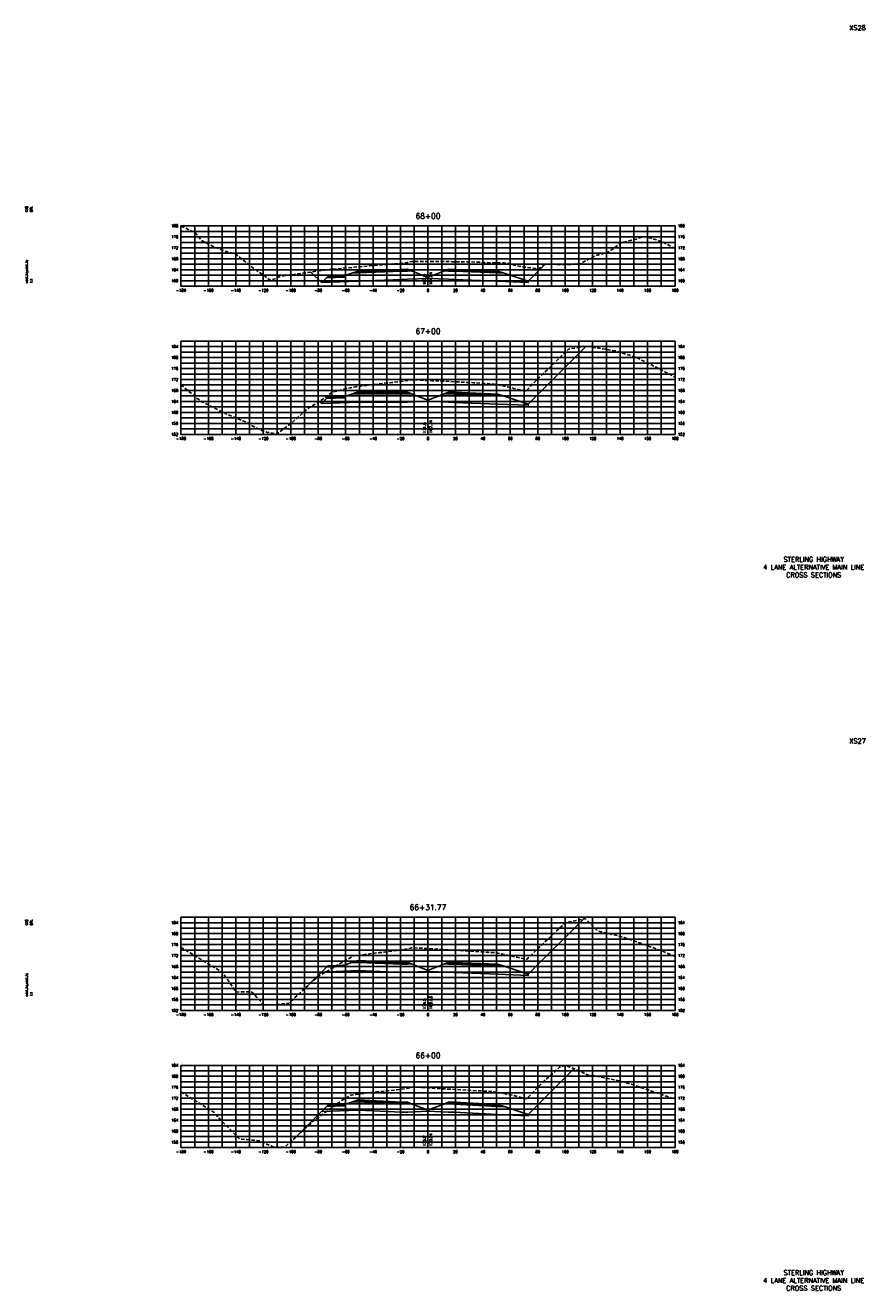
# Model space of a CAD drawing. Extents: x 37 to 9410, y 16 to 8218.
# Tile 32 of 110: x 767 to 1378, y 5216 to 6138. Entities that reach past the tile are written whole.
import ezdxf
from ezdxf.enums import TextEntityAlignment as Align

# ---------------------------------------------------------------- set-up
doc = ezdxf.new("R2010")
doc.units = 0
doc.header["$LTSCALE"] = 20
doc.header["$MEASUREMENT"] = 0
doc.linetypes.add('HIDDEN_050%', pattern=[0.1875, 0.125, -0.0625])
for name, color, linetype in [('S-AT-TXT175', 6, 'Continuous'), ('S-AT-TXT80', 1, 'Continuous'), ('XDATUM', 3, 'Continuous'), ('XEG', 1, 'HIDDEN_050%'), ('XFG', 2, 'Continuous'), ('XGRID', 251, 'Continuous'), ('XGRIDT', 2, 'Continuous'), ('XREF-BORDER', 7, 'Continuous')]:
    doc.layers.add(name, color=color, linetype=linetype)
doc.styles.add('L100', font='simplex.shx', dxfattribs={"height": 2})
doc.styles.add('L175', font='ROMANSM.shx', dxfattribs={"height": 3.5})
doc.styles.add('L80', font='ROMANSM.shx', dxfattribs={"height": 1.6})

# ---------------------------------------------------------------- blocks, each defined once
blk = doc.blocks.new('03025_00_att1')
at = {"layer": 'S-AT-TXT175', "style": 'L175'}
for tag, p in [('NUM', (32.402, 20.822)), ('LINE1', (30.64, 1.444)), ('LINE2', (30.64, 1.161)), ('LINE3', (30.64, 0.877))]:
    blk.add_attdef(tag, text='', height=0.175, dxfattribs=at).set_placement(p, align=Align.CENTER)
at = {"layer": 'S-AT-TXT80', "style": 'L80'}
for tag, p in [('DESIGNED', (2.094, 14.201)), ('CHECKED', (2.265, 14.201)), ('DRAFTED', (2.436, 14.201)), ('PCTB', (2.094, 11.605)), ('PSCALE', (2.265, 11.605)), ('PVIEW', (2.436, 11.605))]:
    blk.add_attdef(tag, p, '', height=0.08, rotation=90, dxfattribs=at)

msp = doc.modelspace()

# ---------------------------------------------------------------- linework, layer by layer
at = {"layer": 'XDATUM', "flags": 128}
for points in [[(974.67, 5958.34), (982.41, 5950.6), (1009, 5951.66), (1041, 5952.94), (1045, 5953.1), (1060, 5953.7), (1075, 5953.1), (1079, 5952.94), (1111, 5951.66), (1133, 5950.78), (1133, 5951.67), (1145.25, 5963.92)], [(981, 5863.92), (982.41, 5862.52), (1009, 5863.58), (1041, 5863.34), (1045, 5863.5), (1060, 5864.1), (1075, 5863.5), (1079, 5863.34), (1111, 5862.06), (1133, 5861.18), (1133, 5862.07), (1174.94, 5904.01)], [(973.27, 5438.84), (982.41, 5447.98), (1009, 5449.04), (1041, 5447.71), (1045, 5447.87), (1060, 5448.47), (1075, 5447.87), (1079, 5447.71), (1111, 5446.38), (1133, 5445.5), (1133, 5446.39), (1173.27, 5486.66)], [(964.78, 5328.71), (982.41, 5346.34), (1009, 5347.41), (1041, 5345.74), (1045, 5345.9), (1060, 5346.5), (1075, 5345.9), (1079, 5345.74), (1111, 5344.08), (1133, 5343.2), (1133, 5344.09), (1166.38, 5377.46)]]:
    msp.add_lwpolyline(points, dxfattribs=at)
at = {"layer": 'XEG', "flags": 128}
for points in [[(880, 5991.74), (888.56, 5987.93), (890.22, 5987.12), (894.88, 5981.47), (903.04, 5977.17), (911.54, 5973.79), (919.63, 5971.41), (932.39, 5961.48), (937.61, 5957.74), (945.03, 5952.38), (948.72, 5953.49), (952.07, 5955.14), (963.59, 5956.78), (985.89, 5959.92), (988.05, 5960.17), (989.17, 5960.31), (1005.09, 5961.76), (1012.71, 5962.46), (1028.82, 5963.76), (1034.85, 5964.33), (1041.69, 5964.7), (1044.9, 5965.26), (1048.58, 5966.09), (1052.41, 5966.1), (1055.99, 5966.1), (1060, 5966.03), (1062.21, 5966), (1068.46, 5965.96), (1073.26, 5965.96), (1077.52, 5965.9), (1084, 5965.89), (1089.9, 5965.77), (1095.29, 5965.53), (1108.16, 5965.04), (1109.45, 5964.99), (1110.62, 5965.04), (1115.44, 5965.07), (1116.5, 5964.92), (1120.41, 5964.29), (1122.97, 5963.45), (1128.61, 5962.16), (1128.97, 5962.14), (1129.97, 5961.96), (1138.96, 5960.85), (1139.84, 5960.62), (1142.18, 5961.69), (1144.49, 5963.38), (1145.08, 5963.91), (1149.93, 5964.14), (1154.92, 5963.82), (1162.65, 5963.81), (1171.28, 5964.62), (1182.64, 5970.49), (1191.66, 5973.02), (1200.79, 5979.72), (1211.59, 5982.39), (1216.88, 5984.05), (1220.96, 5983.41), (1230.93, 5980.4), (1240, 5975.43)], [(880, 5876.22), (891.38, 5866.5), (895.31, 5863.83), (896.69, 5863.11), (910.8, 5856.04), (924.5, 5849.93), (928.57, 5848.62), (930.52, 5846.93), (939.46, 5842.53), (943.08, 5841.48), (949.64, 5840.22), (960.61, 5848.33), (972.35, 5858.76), (980.39, 5863.47), (990.1, 5870.65), (1000.37, 5873.39), (1007.18, 5874.71), (1015.27, 5875.72), (1030.72, 5877.55), (1035.26, 5878.02), (1042.21, 5878.85), (1044.4, 5879.16), (1047.69, 5879.85), (1050.37, 5879.79), (1055.28, 5879.53), (1060, 5879.26), (1063.33, 5879.06), (1067.81, 5878.9), (1070.73, 5878.8), (1075.54, 5878.55), (1080.46, 5878.35), (1088.72, 5877.87), (1093.48, 5877.61), (1100.67, 5877.16), (1103.7, 5876.95), (1108.2, 5876.64), (1110.78, 5876.06), (1115.55, 5875.26), (1122.45, 5873.56), (1131.12, 5871.42), (1138.72, 5879.27), (1149.14, 5889.11), (1154.28, 5894.29), (1162.39, 5902.15), (1172.32, 5903.82), (1176.3, 5904.11), (1196.54, 5900.87), (1197.01, 5900.8), (1212.5, 5895.75), (1233.05, 5885.42), (1240, 5881.71)], [(880, 5466.08), (882.62, 5464.45), (908, 5449.09), (910.49, 5447.26), (918.98, 5435.16), (920.23, 5433.45), (926.61, 5433.57), (931.79, 5433.45), (940.4, 5423.88), (940.51, 5423.78), (940.64, 5423.75), (958.38, 5425.13), (959.55, 5426.13), (979.39, 5444.51), (985.38, 5448), (1005.51, 5459.74), (1006.06, 5459.81), (1024.56, 5462.18), (1028.01, 5462.51), (1040.19, 5464.05), (1041.03, 5464.15), (1043.66, 5464.76), (1047.16, 5465.49), (1047.93, 5465.68), (1054.56, 5465.38), (1055.63, 5465.33), (1057.58, 5465.21), (1060, 5465.05), (1068.01, 5464.53), (1073.67, 5464.24), (1074.75, 5464.18), (1087.11, 5463.49), (1088.86, 5463.38), (1090.37, 5463.3), (1100.9, 5462.69), (1107.41, 5462.23), (1108.29, 5462.19), (1117.03, 5460.5), (1118.1, 5460.3), (1130.55, 5457.58), (1131.91, 5457.24), (1133.1, 5458.47), (1148.01, 5472.59), (1148.74, 5473.24), (1159.87, 5483.9), (1160.13, 5483.97), (1172.72, 5486.55), (1174.64, 5486.95), (1174.69, 5486.91), (1183.74, 5477.96), (1187.79, 5476.97), (1203.01, 5473.28), (1228.12, 5464.26), (1240, 5459.38)], [(880, 5360.6), (903.59, 5346.07), (911.15, 5337.91), (911.57, 5337.56), (921.82, 5327.22), (922.44, 5326.57), (924.13, 5326.17), (936.98, 5325.05), (947.73, 5320.44), (948.1, 5320.26), (948.51, 5320.28), (955.41, 5320.44), (955.58, 5320.42), (956.92, 5321.52), (977.12, 5340.02), (997.13, 5354.38), (1003.71, 5358.21), (1016.57, 5360.01), (1020.91, 5360.56), (1037.1, 5362.11), (1039.34, 5362.39), (1043.45, 5362.9), (1044.01, 5363.03), (1044.75, 5363.18), (1048.68, 5364.15), (1050.05, 5364.09), (1055.91, 5363.78), (1060, 5363.54), (1066.49, 5363.15), (1068.44, 5363.02), (1069.5, 5362.97), (1075.16, 5362.67), (1077.65, 5362.53), (1088.92, 5361.84), (1098.67, 5361.31), (1101.04, 5361.18), (1102.51, 5361.07), (1108.46, 5360.74), (1110.48, 5360.35), (1117.27, 5359.1), (1120.46, 5358.4), (1131.9, 5355.58), (1141.81, 5365.83), (1145.98, 5369.78), (1152.62, 5375.61), (1155.78, 5378.64), (1157.67, 5379.2), (1160.55, 5379.84), (1170.34, 5375.85), (1176.15, 5373.06), (1184.15, 5371.9), (1202.25, 5367.97), (1209.91, 5365.69), (1240, 5355.44)]]:
    msp.add_lwpolyline(points, dxfattribs=at)
at = {"layer": 'XFG', "flags": 128}
for points in [[(1045, 5959.44), (1041, 5959.28), (1009, 5958), (1009, 5959), (1004.43, 5957.48), (1009, 5957.66), (1041, 5958.94), (1045, 5959.1), (1048.05, 5959.23), (1045, 5960.44), (1045, 5959.44)], [(1045, 5960.44), (1041, 5960.28), (1009, 5959), (1009, 5958.66), (1041, 5959.94), (1045, 5960.1), (1045, 5960.44)], [(1045, 5960.1), (1041, 5959.94), (1009, 5958.66), (1009, 5958), (1041, 5959.28), (1045, 5959.44), (1045, 5960.1)], [(1075, 5960.44), (1071.95, 5959.23), (1075, 5959.1), (1079, 5958.94), (1111, 5957.66), (1115.57, 5957.48), (1111, 5959), (1111, 5958), (1079, 5959.28), (1075, 5959.44), (1075, 5960.44)], [(1075, 5960.44), (1075, 5960.1), (1079, 5959.94), (1111, 5958.66), (1111, 5959), (1079, 5960.28), (1075, 5960.44)], [(1075, 5960.1), (1075, 5959.44), (1079, 5959.28), (1111, 5958), (1111, 5958.66), (1079, 5959.94), (1075, 5960.1)], [(1133, 5951.67), (1133, 5951.67), (1145.25, 5963.92)], [(982.41, 5950.6), (982.41, 5950.6), (974.67, 5958.34)], [(1060, 5954.44), (1048.05, 5959.23), (1045, 5959.1), (1041, 5958.94), (1009, 5957.66), (1004.43, 5957.48), (999, 5955.67), (999, 5954.67), (985.96, 5954.15), (982.41, 5950.6), (1009, 5951.66), (1041, 5952.94), (1045, 5953.1), (1060, 5953.7), (1060, 5954.44)], [(999, 5955.67), (998, 5955.63), (998, 5955.29), (988, 5954.89), (988, 5955.23), (987, 5955.19), (985.96, 5954.15), (999, 5954.67), (999, 5955.67)], [(998, 5955.63), (988, 5955.23), (988, 5954.89), (998, 5955.29), (998, 5955.63)], [(1060, 5954.44), (1071.95, 5959.23), (1075, 5959.1), (1079, 5958.94), (1111, 5957.66), (1115.57, 5957.48), (1133, 5951.67), (1133, 5950.78), (1111, 5951.66), (1079, 5952.94), (1075, 5953.1), (1060, 5953.7)], [(1133, 5862.07), (1133, 5862.07), (1174.94, 5904.01)], [(1060, 5864.84), (1048.05, 5869.63), (1045, 5869.5), (1041, 5869.34), (1009, 5869.58), (1004.43, 5869.4), (999, 5867.59), (999, 5866.59), (985.96, 5866.07), (982.41, 5862.52), (1009, 5863.58), (1041, 5863.34), (1045, 5863.5), (1060, 5864.1), (1060, 5864.84)], [(999, 5867.59), (998, 5867.55), (998, 5867.21), (988, 5866.81), (988, 5867.15), (987, 5867.11), (985.96, 5866.07), (999, 5866.59), (999, 5867.59)], [(998, 5867.55), (988, 5867.15), (988, 5866.81), (998, 5867.21), (998, 5867.55)], [(1045, 5869.84), (1041, 5869.68), (1009, 5869.92), (1009, 5870.92), (1004.43, 5869.4), (1009, 5869.58), (1041, 5869.34), (1045, 5869.5), (1048.05, 5869.63), (1045, 5870.84), (1045, 5869.84)], [(1045, 5870.84), (1041, 5870.68), (1009, 5870.92), (1009, 5870.58), (1041, 5870.34), (1045, 5870.5), (1045, 5870.84)], [(1045, 5870.5), (1041, 5870.34), (1009, 5870.58), (1009, 5869.92), (1041, 5869.68), (1045, 5869.84), (1045, 5870.5)], [(1060, 5864.84), (1071.95, 5869.63), (1075, 5869.5), (1079, 5869.34), (1111, 5868.06), (1115.57, 5867.88), (1133, 5862.07), (1133, 5861.18), (1111, 5862.06), (1079, 5863.34), (1075, 5863.5), (1060, 5864.1)], [(1075, 5870.84), (1071.95, 5869.63), (1075, 5869.5), (1079, 5869.34), (1111, 5868.06), (1115.57, 5867.88), (1111, 5869.4), (1111, 5868.4), (1079, 5869.68), (1075, 5869.84), (1075, 5870.84)], [(1075, 5870.84), (1075, 5870.5), (1079, 5870.34), (1111, 5869.06), (1111, 5869.4), (1079, 5870.68), (1075, 5870.84)], [(1075, 5870.5), (1075, 5869.84), (1079, 5869.68), (1111, 5868.4), (1111, 5869.06), (1079, 5870.34), (1075, 5870.5)], [(982.41, 5862.52), (982.41, 5862.52), (981, 5863.92)], [(1133, 5446.39), (1133, 5446.39), (1173.27, 5486.66)], [(1060, 5449.21), (1048.05, 5453.99), (1045, 5453.87), (1041, 5453.71), (1009, 5455.04), (1004.43, 5454.86), (999, 5453.05), (999, 5452.05), (985.96, 5451.52), (982.41, 5447.98), (1009, 5449.04), (1041, 5447.71), (1045, 5447.87), (1060, 5448.47), (1060, 5449.21)], [(999, 5453.05), (998, 5453.01), (998, 5452.67), (988, 5452.27), (988, 5452.61), (987, 5452.57), (985.96, 5451.52), (999, 5452.05), (999, 5453.05)], [(998, 5453.01), (988, 5452.61), (988, 5452.27), (998, 5452.67), (998, 5453.01)], [(1045, 5454.21), (1041, 5454.05), (1009, 5455.38), (1009, 5456.38), (1004.43, 5454.86), (1009, 5455.04), (1041, 5453.71), (1045, 5453.87), (1048.05, 5453.99), (1045, 5455.21), (1045, 5454.21)], [(1045, 5455.21), (1041, 5455.05), (1009, 5456.38), (1009, 5456.04), (1041, 5454.71), (1045, 5454.87), (1045, 5455.21)], [(1045, 5454.87), (1041, 5454.71), (1009, 5456.04), (1009, 5455.38), (1041, 5454.05), (1045, 5454.21), (1045, 5454.87)], [(1060, 5449.21), (1071.95, 5453.99), (1075, 5453.87), (1079, 5453.71), (1111, 5452.38), (1115.57, 5452.2), (1133, 5446.39), (1133, 5445.5), (1111, 5446.38), (1079, 5447.71), (1075, 5447.87), (1060, 5448.47)], [(1075, 5455.21), (1071.95, 5453.99), (1075, 5453.87), (1079, 5453.71), (1111, 5452.38), (1115.57, 5452.2), (1111, 5453.72), (1111, 5452.72), (1079, 5454.05), (1075, 5454.21), (1075, 5455.21)], [(1075, 5455.21), (1075, 5454.87), (1079, 5454.71), (1111, 5453.38), (1111, 5453.72), (1079, 5455.05), (1075, 5455.21)], [(1075, 5454.87), (1075, 5454.21), (1079, 5454.05), (1111, 5452.72), (1111, 5453.38), (1079, 5454.71), (1075, 5454.87)], [(982.41, 5447.98), (982.41, 5447.98), (973.27, 5438.84)], [(1133, 5344.09), (1133, 5344.09), (1166.38, 5377.46)], [(1060, 5347.24), (1048.05, 5352.03), (1045, 5351.9), (1041, 5351.74), (1009, 5353.41), (1004.43, 5353.23), (999, 5351.41), (999, 5350.41), (985.96, 5349.89), (982.41, 5346.34), (1009, 5347.41), (1041, 5345.74), (1045, 5345.9), (1060, 5346.5), (1060, 5347.24)], [(999, 5351.41), (998, 5351.37), (998, 5351.03), (988, 5350.63), (988, 5350.97), (987, 5350.93), (985.96, 5349.89), (999, 5350.41), (999, 5351.41)], [(998, 5351.37), (988, 5350.97), (988, 5350.63), (998, 5351.03), (998, 5351.37)], [(1045, 5352.24), (1041, 5352.08), (1009, 5353.75), (1009, 5354.75), (1004.43, 5353.23), (1009, 5353.41), (1041, 5351.74), (1045, 5351.9), (1048.05, 5352.03), (1045, 5353.24), (1045, 5352.24)], [(1045, 5353.24), (1041, 5353.08), (1009, 5354.75), (1009, 5354.41), (1041, 5352.74), (1045, 5352.9), (1045, 5353.24)], [(1045, 5352.9), (1041, 5352.74), (1009, 5354.41), (1009, 5353.75), (1041, 5352.08), (1045, 5352.24), (1045, 5352.9)], [(1060, 5347.24), (1071.95, 5352.03), (1075, 5351.9), (1079, 5351.74), (1111, 5350.08), (1115.57, 5349.9), (1133, 5344.09), (1133, 5343.2), (1111, 5344.08), (1079, 5345.74), (1075, 5345.9), (1060, 5346.5)], [(1075, 5353.24), (1071.95, 5352.03), (1075, 5351.9), (1079, 5351.74), (1111, 5350.08), (1115.57, 5349.9), (1111, 5351.42), (1111, 5350.42), (1079, 5352.08), (1075, 5352.24), (1075, 5353.24)], [(1075, 5353.24), (1075, 5352.9), (1079, 5352.74), (1111, 5351.08), (1111, 5351.42), (1079, 5353.08), (1075, 5353.24)], [(1075, 5352.9), (1075, 5352.24), (1079, 5352.08), (1111, 5350.42), (1111, 5351.08), (1079, 5352.74), (1075, 5352.9)], [(982.41, 5346.34), (982.41, 5346.34), (964.78, 5328.71)]]:
    msp.add_lwpolyline(points, dxfattribs=at)
at = {"layer": 'XGRID'}
for p, q in [((880, 5948), (880, 5992)), ((880, 5992), (1240, 5992)), ((880, 5988), (1240, 5988)), ((890, 5948), (890, 5992)), ((900, 5948), (900, 5992)), ((910, 5948), (910, 5992)), ((920, 5948), (920, 5992)), ((930, 5948), (930, 5992)), ((940, 5948), (940, 5992)), ((950, 5948), (950, 5992)), ((960, 5948), (960, 5992)), ((970, 5948), (970, 5992)), ((980, 5948), (980, 5992)), ((990, 5948), (990, 5992)), ((1000, 5948), (1000, 5992)), ((1010, 5948), (1010, 5992)), ((1020, 5948), (1020, 5992)), ((1030, 5948), (1030, 5992)), ((1040, 5948), (1040, 5992)), ((1050, 5948), (1050, 5992)), ((1060, 5948), (1060, 5992)), ((1070, 5948), (1070, 5992)), ((1080, 5948), (1080, 5992)), ((1090, 5948), (1090, 5992)), ((1100, 5948), (1100, 5992)), ((1110, 5948), (1110, 5992)), ((1120, 5948), (1120, 5992)), ((1130, 5948), (1130, 5992)), ((1140, 5948), (1140, 5992)), ((1150, 5948), (1150, 5992)), ((1160, 5948), (1160, 5992)), ((1170, 5948), (1170, 5992)), ((1180, 5948), (1180, 5992)), ((1190, 5948), (1190, 5992)), ((1200, 5948), (1200, 5992)), ((1210, 5948), (1210, 5992)), ((1220, 5948), (1220, 5992)), ((1230, 5948), (1230, 5992)), ((1240, 5948), (1240, 5992)), ((880, 5984), (1240, 5984)), ((880, 5980), (1240, 5980)), ((880, 5976), (1240, 5976)), ((880, 5972), (1240, 5972)), ((880, 5968), (1240, 5968)), ((880, 5964), (1240, 5964)), ((880, 5960), (1240, 5960)), ((880, 5956), (1240, 5956)), ((880, 5952), (1240, 5952)), ((880, 5948), (1240, 5948)), ((880, 5840), (880, 5908)), ((880, 5908), (1240, 5908)), ((890, 5840), (890, 5908)), ((900, 5840), (900, 5908)), ((910, 5840), (910, 5908)), ((920, 5840), (920, 5908)), ((930, 5840), (930, 5908)), ((940, 5840), (940, 5908)), ((950, 5840), (950, 5908)), ((960, 5840), (960, 5908)), ((970, 5840), (970, 5908)), ((980, 5840), (980, 5908)), ((990, 5840), (990, 5908)), ((1000, 5840), (1000, 5908)), ((1010, 5840), (1010, 5908)), ((1020, 5840), (1020, 5908)), ((1030, 5840), (1030, 5908)), ((1040, 5840), (1040, 5908)), ((1050, 5840), (1050, 5908)), ((1060, 5840), (1060, 5908)), ((1070, 5840), (1070, 5908)), ((1080, 5840), (1080, 5908)), ((1090, 5840), (1090, 5908)), ((1100, 5840), (1100, 5908)), ((1110, 5840), (1110, 5908)), ((1120, 5840), (1120, 5908)), ((1130, 5840), (1130, 5908)), ((1140, 5840), (1140, 5908)), ((1150, 5840), (1150, 5908)), ((1160, 5840), (1160, 5908)), ((1170, 5840), (1170, 5908)), ((1180, 5840), (1180, 5908)), ((1190, 5840), (1190, 5908)), ((1200, 5840), (1200, 5908)), ((1210, 5840), (1210, 5908)), ((1220, 5840), (1220, 5908)), ((1230, 5840), (1230, 5908)), ((1240, 5840), (1240, 5908)), ((880, 5904), (1240, 5904)), ((880, 5900), (1240, 5900)), ((880, 5896), (1240, 5896)), ((880, 5892), (1240, 5892)), ((880, 5888), (1240, 5888)), ((880, 5884), (1240, 5884)), ((880, 5880), (1240, 5880)), ((880, 5876), (1240, 5876)), ((880, 5872), (1240, 5872)), ((880, 5868), (1240, 5868)), ((880, 5864), (1240, 5864)), ((880, 5860), (1240, 5860)), ((880, 5856), (1240, 5856)), ((880, 5852), (1240, 5852)), ((880, 5848), (1240, 5848)), ((880, 5844), (1240, 5844)), ((880, 5840), (1240, 5840)), ((880, 5420), (880, 5488)), ((880, 5488), (1240, 5488)), ((880, 5484), (1240, 5484)), ((880, 5480), (1240, 5480)), ((890, 5420), (890, 5488)), ((900, 5420), (900, 5488)), ((910, 5420), (910, 5488)), ((920, 5420), (920, 5488)), ((930, 5420), (930, 5488)), ((940, 5420), (940, 5488)), ((950, 5420), (950, 5488)), ((960, 5420), (960, 5488)), ((970, 5420), (970, 5488)), ((980, 5420), (980, 5488)), ((990, 5420), (990, 5488)), ((1000, 5420), (1000, 5488)), ((1010, 5420), (1010, 5488)), ((1020, 5420), (1020, 5488)), ((1030, 5420), (1030, 5488)), ((1040, 5420), (1040, 5488)), ((1050, 5420), (1050, 5488)), ((1060, 5420), (1060, 5488)), ((1070, 5420), (1070, 5488)), ((1080, 5420), (1080, 5488)), ((1090, 5420), (1090, 5488)), ((1100, 5420), (1100, 5488)), ((1110, 5420), (1110, 5488)), ((1120, 5420), (1120, 5488)), ((1130, 5420), (1130, 5488)), ((1140, 5420), (1140, 5488)), ((1150, 5420), (1150, 5488)), ((1160, 5420), (1160, 5488)), ((1170, 5420), (1170, 5488)), ((1180, 5420), (1180, 5488)), ((1190, 5420), (1190, 5488)), ((1200, 5420), (1200, 5488)), ((1210, 5420), (1210, 5488)), ((1220, 5420), (1220, 5488)), ((1230, 5420), (1230, 5488)), ((1240, 5420), (1240, 5488)), ((880, 5476), (1240, 5476)), ((880, 5472), (1240, 5472)), ((880, 5468), (1240, 5468)), ((880, 5464), (1240, 5464)), ((880, 5460), (1240, 5460)), ((880, 5456), (1240, 5456)), ((880, 5452), (1240, 5452)), ((880, 5448), (1240, 5448)), ((880, 5444), (1240, 5444)), ((880, 5440), (1240, 5440)), ((880, 5436), (1240, 5436)), ((880, 5432), (1240, 5432)), ((880, 5428), (1240, 5428)), ((880, 5424), (1240, 5424)), ((880, 5420), (1240, 5420)), ((880, 5320), (880, 5380)), ((880, 5380), (1240, 5380)), ((890, 5320), (890, 5380)), ((900, 5320), (900, 5380)), ((910, 5320), (910, 5380)), ((920, 5320), (920, 5380)), ((930, 5320), (930, 5380)), ((940, 5320), (940, 5380)), ((950, 5320), (950, 5380)), ((960, 5320), (960, 5380)), ((970, 5320), (970, 5380)), ((980, 5320), (980, 5380)), ((990, 5320), (990, 5380)), ((1000, 5320), (1000, 5380)), ((1010, 5320), (1010, 5380)), ((1020, 5320), (1020, 5380)), ((1030, 5320), (1030, 5380)), ((1040, 5320), (1040, 5380)), ((1050, 5320), (1050, 5380)), ((1060, 5320), (1060, 5380)), ((1070, 5320), (1070, 5380)), ((1080, 5320), (1080, 5380)), ((1090, 5320), (1090, 5380)), ((1100, 5320), (1100, 5380)), ((1110, 5320), (1110, 5380)), ((1120, 5320), (1120, 5380)), ((1130, 5320), (1130, 5380)), ((1140, 5320), (1140, 5380)), ((1150, 5320), (1150, 5380)), ((1160, 5320), (1160, 5380)), ((1170, 5320), (1170, 5380)), ((1180, 5320), (1180, 5380)), ((1190, 5320), (1190, 5380)), ((1200, 5320), (1200, 5380)), ((1210, 5320), (1210, 5380)), ((1220, 5320), (1220, 5380)), ((1230, 5320), (1230, 5380)), ((1240, 5320), (1240, 5380)), ((880, 5376), (1240, 5376)), ((880, 5372), (1240, 5372)), ((880, 5368), (1240, 5368)), ((880, 5364), (1240, 5364)), ((880, 5360), (1240, 5360)), ((880, 5356), (1240, 5356)), ((880, 5352), (1240, 5352)), ((880, 5348), (1240, 5348)), ((880, 5344), (1240, 5344)), ((880, 5340), (1240, 5340)), ((880, 5336), (1240, 5336)), ((880, 5332), (1240, 5332)), ((880, 5328), (1240, 5328)), ((880, 5324), (1240, 5324)), ((880, 5320), (1240, 5320))]:
    msp.add_line(p, q, dxfattribs=at)

# ---------------------------------------------------------------- block references
at = {"layer": 'XREF-BORDER'}
ref = msp.add_blockref('03025_00_att1', (726.45, 5718.23), dxfattribs=dict(at, xscale=20, yscale=20, zscale=20))
ref.add_attrib('LINE1', 'STERLING HIGHWAY', dxfattribs={"layer": 'S-AT-TXT175', "height": 3.5, "style": 'L175'}).set_placement((1341.07, 5747.1), align=Align.CENTER)
ref.add_attrib('LINE2', '4 LANE ALTERNATIVE MAIN LINE', dxfattribs={"layer": 'S-AT-TXT175', "height": 3.5, "style": 'L175'}).set_placement((1341.07, 5741.44), align=Align.CENTER)
ref.add_attrib('LINE3', 'CROSS SECTIONS', dxfattribs={"layer": 'S-AT-TXT175', "height": 3.5, "style": 'L175'}).set_placement((1341.07, 5735.77), align=Align.CENTER)
ref.add_attrib('NUM', 'XS28', dxfattribs={"layer": 'S-AT-TXT175', "height": 3.5, "style": 'L175'}).set_placement((1373, 6134.66), align=Align.CENTER)
ref.add_attrib('DESIGNED', 'CAB', (768.34, 6002.25), dxfattribs={"layer": 'S-AT-TXT80', "height": 1.6, "rotation": 90, "style": 'L80'})
ref.add_attrib('CHECKED', 'DRL', (771.75, 6002.25), dxfattribs={"layer": 'S-AT-TXT80', "height": 1.6, "rotation": 90, "style": 'L80'})
ref.add_attrib('PCTB', 'adot_hs,adot_fs', (768.34, 5950.32), dxfattribs={"layer": 'S-AT-TXT80', "height": 1.6, "rotation": 90, "style": 'L80'})
ref.add_attrib('PSCALE', '1:1', (771.75, 5950.32), dxfattribs={"layer": 'S-AT-TXT80', "height": 1.6, "rotation": 90, "style": 'L80'})
ref = msp.add_blockref('03025_00_att1', (726.45, 5198.23), dxfattribs=dict(at, xscale=20, yscale=20, zscale=20))
ref.add_attrib('LINE1', 'STERLING HIGHWAY', dxfattribs={"layer": 'S-AT-TXT175', "height": 3.5, "style": 'L175'}).set_placement((1341.07, 5227.1), align=Align.CENTER)
ref.add_attrib('LINE2', '4 LANE ALTERNATIVE MAIN LINE', dxfattribs={"layer": 'S-AT-TXT175', "height": 3.5, "style": 'L175'}).set_placement((1341.07, 5221.44), align=Align.CENTER)
ref.add_attrib('LINE3', 'CROSS SECTIONS', dxfattribs={"layer": 'S-AT-TXT175', "height": 3.5, "style": 'L175'}).set_placement((1341.07, 5215.77), align=Align.CENTER)
ref.add_attrib('NUM', 'XS27', dxfattribs={"layer": 'S-AT-TXT175', "height": 3.5, "style": 'L175'}).set_placement((1373, 5614.66), align=Align.CENTER)
ref.add_attrib('DESIGNED', 'CAB', (768.34, 5482.25), dxfattribs={"layer": 'S-AT-TXT80', "height": 1.6, "rotation": 90, "style": 'L80'})
ref.add_attrib('CHECKED', 'DRL', (771.75, 5482.25), dxfattribs={"layer": 'S-AT-TXT80', "height": 1.6, "rotation": 90, "style": 'L80'})
ref.add_attrib('PCTB', 'adot_hs,adot_fs', (768.34, 5430.32), dxfattribs={"layer": 'S-AT-TXT80', "height": 1.6, "rotation": 90, "style": 'L80'})
ref.add_attrib('PSCALE', '1:1', (771.75, 5430.32), dxfattribs={"layer": 'S-AT-TXT80', "height": 1.6, "rotation": 90, "style": 'L80'})

# ---------------------------------------------------------------- texts
at = {"layer": 'XGRIDT', "style": 'L100'}
for s, p in [('68+00', (1060, 5996)), ('67+00', (1060, 5912)), ('66+31.77', (1060, 5492)), ('66+00', (1060, 5384))]:
    msp.add_text(s, height=4, dxfattribs=at).set_placement(p, align=Align.BOTTOM_CENTER)
for s, p in [('180', (878, 5992)), ('176', (878, 5984)), ('172', (878, 5976)), ('168', (878, 5968)), ('164', (878, 5960)), ('160', (878, 5952)), ('184', (878, 5904)), ('180', (878, 5896)), ('176', (878, 5888)), ('172', (878, 5880)), ('168', (878, 5872)), ('164', (878, 5864)), ('160', (878, 5856)), ('156', (878, 5848)), ('152', (878, 5840)), ('184', (878, 5484)), ('180', (878, 5476)), ('176', (878, 5468)), ('172', (878, 5460)), ('168', (878, 5452)), ('164', (878, 5444)), ('160', (878, 5436)), ('156', (878, 5428)), ('152', (878, 5420)), ('184', (878, 5380)), ('180', (878, 5372)), ('176', (878, 5364)), ('172', (878, 5356)), ('168', (878, 5348)), ('164', (878, 5340)), ('160', (878, 5332)), ('156', (878, 5324))]:
    msp.add_text(s, height=2, dxfattribs=at).set_placement(p, align=Align.MIDDLE_RIGHT)
for s, p in [('180', (1242, 5992)), ('176', (1242, 5984)), ('172', (1242, 5976)), ('168', (1242, 5968)), ('164', (1242, 5960)), ('160', (1242, 5952)), ('184', (1242, 5904)), ('180', (1242, 5896)), ('176', (1242, 5888)), ('172', (1242, 5880)), ('168', (1242, 5872)), ('164', (1242, 5864)), ('160', (1242, 5856)), ('156', (1242, 5848)), ('152', (1242, 5840)), ('184', (1242, 5484)), ('180', (1242, 5476)), ('176', (1242, 5468)), ('172', (1242, 5460)), ('168', (1242, 5452)), ('164', (1242, 5444)), ('160', (1242, 5436)), ('156', (1242, 5428)), ('152', (1242, 5420)), ('184', (1242, 5380)), ('180', (1242, 5372)), ('176', (1242, 5364)), ('172', (1242, 5356)), ('168', (1242, 5348)), ('164', (1242, 5340)), ('160', (1242, 5332)), ('156', (1242, 5324))]:
    msp.add_text(s, height=2, dxfattribs=at).set_placement(p, align=Align.MIDDLE_LEFT)
for s, p in [('167.0', (1059, 5949)), ('171.6', (1059, 5841)), ('174.5', (1059, 5421)), ('175.8', (1059, 5321))]:
    msp.add_text(s, height=2, rotation=90, dxfattribs=at).set_placement(p, align=Align.BOTTOM_LEFT)
for s, p in [('164.14', (1061, 5949)), ('167.34', (1061, 5841)), ('169.53', (1061, 5421)), ('170.54', (1061, 5321))]:
    msp.add_text(s, height=2, rotation=90, dxfattribs=at).set_placement(p, align=Align.TOP_LEFT)
for s, p in [('-180', (880, 5946)), ('-160', (900, 5946)), ('-140', (920, 5946)), ('-120', (940, 5946)), ('-100', (960, 5946)), ('-80', (980, 5946)), ('-60', (1000, 5946)), ('-40', (1020, 5946)), ('-20', (1040, 5946)), ('0', (1060, 5946)), ('20', (1080, 5946)), ('40', (1100, 5946)), ('60', (1120, 5946)), ('80', (1140, 5946)), ('100', (1160, 5946)), ('120', (1180, 5946)), ('140', (1200, 5946)), ('160', (1220, 5946)), ('180', (1240, 5946)), ('-180', (880, 5838)), ('-160', (900, 5838)), ('-140', (920, 5838)), ('-120', (940, 5838)), ('-100', (960, 5838)), ('-80', (980, 5838)), ('-60', (1000, 5838)), ('-40', (1020, 5838)), ('-20', (1040, 5838)), ('0', (1060, 5838)), ('20', (1080, 5838)), ('40', (1100, 5838)), ('60', (1120, 5838)), ('80', (1140, 5838)), ('100', (1160, 5838)), ('120', (1180, 5838)), ('140', (1200, 5838)), ('160', (1220, 5838)), ('180', (1240, 5838)), ('-180', (880, 5418)), ('-160', (900, 5418)), ('-140', (920, 5418)), ('-120', (940, 5418)), ('-100', (960, 5418)), ('-80', (980, 5418)), ('-60', (1000, 5418)), ('-40', (1020, 5418)), ('-20', (1040, 5418)), ('0', (1060, 5418)), ('20', (1080, 5418)), ('40', (1100, 5418)), ('60', (1120, 5418)), ('80', (1140, 5418)), ('100', (1160, 5418)), ('120', (1180, 5418)), ('140', (1200, 5418)), ('160', (1220, 5418)), ('180', (1240, 5418)), ('-180', (880, 5318)), ('-160', (900, 5318)), ('-140', (920, 5318)), ('-120', (940, 5318)), ('-100', (960, 5318)), ('-80', (980, 5318)), ('-60', (1000, 5318)), ('-40', (1020, 5318)), ('-20', (1040, 5318)), ('0', (1060, 5318)), ('20', (1080, 5318)), ('40', (1100, 5318)), ('60', (1120, 5318)), ('80', (1140, 5318)), ('100', (1160, 5318)), ('120', (1180, 5318)), ('140', (1200, 5318)), ('160', (1220, 5318)), ('180', (1240, 5318))]:
    msp.add_text(s, height=2, dxfattribs=at).set_placement(p, align=Align.TOP_CENTER)

doc.saveas('drawing.dxf')
